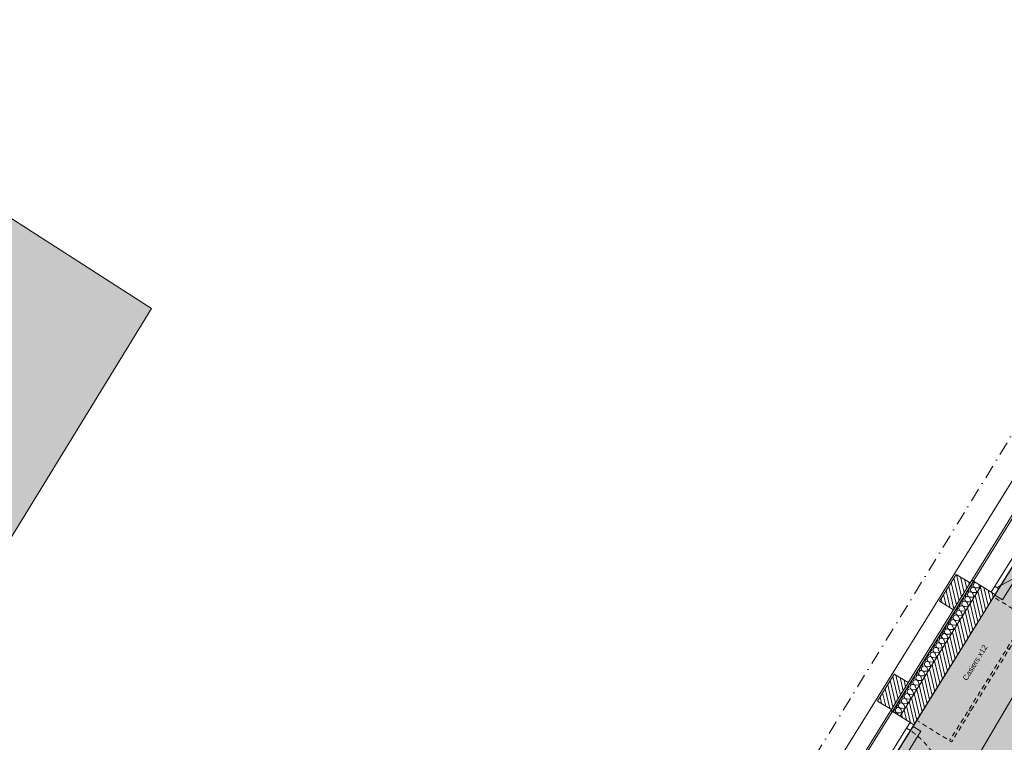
# Model space of a CAD drawing. Header units: millimetres. Extents: x -107151 to 48086, y -42122 to 26068.
# Tile 57 of 57: x -88514 to -77674, y 18114 to 26068. Entities that reach past the tile are written whole.
import ezdxf
from ezdxf.enums import TextEntityAlignment as Align

# ---------------------------------------------------------------- set-up
doc = ezdxf.new("R2010")
doc.units = ezdxf.units.MM
doc.header["$MEASUREMENT"] = 0
for name, pattern in [('! FIN Pointille', [87.5, 50, -37.5]), ('! STR Pointille', [87.5, 50, -37.5]), ('! URB Limite propriété', [300, 150, -75, 0, -75]), ('Tirets petits', [125, 75, -50])]:
    doc.linetypes.add(name, pattern=pattern)
for name, color, linetype in [('01-STR_Dalles.ARCHI', 7, 'Continuous'), ('01-STR_Murs extérieurs.ARCHI', 7, 'Continuous'), ('01-STR_Poutres_Poteaux.ARCHI', 7, 'Continuous'), ('03-SURFACE _ Utile.ARCHI', 7, 'Continuous'), ('04-SOE_Faux Plafond.ARCHI', 7, 'Continuous'), ('04-SOE_Revetement de sol.ARCHI', 7, 'Continuous'), ('05-INF _ ANNOTATIONS.ARCHI', 7, 'Continuous'), ('05-INF _ COTATIONS.ARCHI', 7, 'Continuous'), ('06-REP _ EQUIP MOBI _ hors marché.ARCHI', 7, 'Continuous'), ('06-REP _ EQUIP MOBI _ marché.ARCHI', 7, 'Continuous'), ('07-VRD_Terrain_Batiments.ARCHI', 7, 'Continuous'), ('Fenêtres Archicad', 7, 'Continuous'), ('Marques de Zone Archicad', 7, 'Continuous'), ('Nouveau_07-VRD_Terrain EDL_Parcelle.ARCHI', 7, 'Continuous')]:
    doc.layers.add(name, color=color, linetype=linetype)
doc.styles.add('STYLE_GENERE_1', font='arial.ttf')
doc.styles.add('STYLE_GENERE_2', font='arial.ttf')
doc.dimstyles.new('STYLE_GENERE__1', dxfattribs={"dimtxt": 75, "dimasz": 57, "dimexe": 0.18, "dimexo": 50, "dimgap": 0, "dimtad": 1, "dimlfac": 0.001, "dimzin": 0, "dimdsep": 46, "dimtxsty": 'STYLE_GENERE_1', "dimblk": 'ARROWHEAD_2', "dimblk1": 'ARROWHEAD_2', "dimblk2": 'ARROWHEAD_2', "dimcen": 0.09, "dimclrd": 256, "dimclre": 256, "dimclrt": 256, "dimazin": 0, "dimtfac": 1, "dimtdec": 4, "dimtmove": 0, "dimatfit": 3, "dimfxl": 0, "dimtolj": 1, "dimtzin": 0, "dimarcsym": 0})

# ---------------------------------------------------------------- blocks, each defined once
blk = doc.blocks.new('Dalle_1_1', base_point=(-76490, 21808))
at = {"layer": '01-STR_Dalles.ARCHI', "color": 7, "linetype": 'Continuous', "lineweight": 5, "flags": 128}
blk.add_lwpolyline([(-76490, 21808), (-87292, 4438), (-82006, 1387), (-82427, 537), (-75889, -3287), (-75794, -3342), (-72003, 3053), (-57796, -5182), (-57450, -5385), (-56248, -3333), (-54208, -4528), (-54718, -5398), (-55684, -4831), (-56369, -6019), (-56369, -6019), (-46020, -12002), (-45857, -11724), (-45699, -11817), (-44123, -12740), (-42483, -9943), (-41388, -10574), (-36023, -1555), (-50739, 6941), (-57097, 10612)], close=True, dxfattribs=at)
blk = doc.blocks.new('CPAP__9_1', base_point=(-75219, 17071))
at = {"layer": '03-SURFACE _ Utile.ARCHI', "linetype": 'Continuous', "lineweight": 0, "true_color": 0xffefb9}
blk.add_hatch(color=254, dxfattribs=at).paths.add_polyline_path([(-76490, 21808), (-81424, 13874), (-78239, 12007), (-76600, 14806), (-75362, 14081), (-74212, 16044), (-73116, 15402), (-71176, 18740)])
at = {"layer": 'Marques de Zone Archicad', "color": 7, "lineweight": 5, "char_height": 100, "attachment_point": 1, "rotation": 329.9997, "style": 'STYLE_GENERE_1'}
for s, insert in [('\\A1;{\\pql;\\pt0,50;\\fArial|b0|i0|c0|p0;\\W1.000000;47,03\\fArial|b0|i0|c0|p0;\\W1.000000;\\A1{\\H.66x;\\S^  ;}\\fArial|b0|i0|c0|p0;\\W1.000000; m\\fArial|b0|i0|c0|p0;\\W1.000000;\\A1{\\H.66x;\\S2^  ;}}', (-75530, 17517)), ('\\A1;{\\pql;\\pt0,50;\\fArial|b0|i0|c0|p0;\\W1.000000;2,64\\fArial|b0|i0|c0|p0;\\W1.000000;\\A1{\\H.66x;\\S^  ;}\\fArial|b0|i0|c0|p0;\\W1.000000; m\\fArial|b0|i0|c0|p0;\\W1.000000;\\A1{\\H.66x;\\S^  ;}}', (-75674, 16921))]:
    blk.add_mtext(s, dxfattribs=dict(at, insert=insert))
at = {"layer": 'Marques de Zone Archicad', "color": 7, "lineweight": 5}
for tag, height, style, p in [('ROOM_NAME', 125, 'STYLE_GENERE_2', (-75663, 17866)), ('measuredAreaCode', 100, 'STYLE_GENERE_1', (-75781, 17667)), ('DUMMY_861', 125, 'STYLE_GENERE_2', (-75262, 17662)), ('DUMMY_862', 100, 'STYLE_GENERE_1', (-75880, 17497)), ('DUMMY_864', 100, 'STYLE_GENERE_1', (-75978, 17327)), ('DUMMY_863', 100, 'STYLE_GENERE_1', (-75609, 17341)), ('ceilingHeightCode', 100, 'STYLE_GENERE_1', (-76076, 17157)), ('DUMMY_865', 100, 'STYLE_GENERE_1', (-75641, 17133))]:
    blk.add_attdef(tag, text='', height=height, rotation=329.9997, dxfattribs=dict(at, style=style)).set_placement(p, align=Align.TOP_LEFT)
blk = doc.blocks.new('Dalle_2_1', base_point=(-76644, 22509))
at = {"layer": '01-STR_Poutres_Poteaux.ARCHI', "color": 7, "linetype": 'Continuous', "lineweight": 5, "flags": 128}
blk.add_lwpolyline([(-76644, 22509), (-88005, 4238), (-82702, 1177), (-83122, 329), (-77594, -2910), (-77475, -2707), (-82820, 419), (-82400, 1268), (-87693, 4323), (-76585, 22186), (-35620, -1465), (-41128, -10724), (-38455, -12263), (-40241, -15311), (-41613, -14519), (-41748, -14752), (-40143, -15680), (-38084, -12164), (-40763, -10620), (-35267, -1380)], close=True, dxfattribs=at)
blk = doc.blocks.new('Dalle_9_1', base_point=(-92015, 26068))
at = {"layer": '07-VRD_Terrain_Batiments.ARCHI', "linetype": 'Continuous', "lineweight": 0, "true_color": 0x404040}
blk.add_hatch(color=250, dxfattribs=at).paths.add_polyline_path([(-92015, 26068), (-97145, 17183), (-92285, 14377), (-87064, 22889)])
at = {"layer": '07-VRD_Terrain_Batiments.ARCHI', "color": 7, "linetype": 'Continuous', "lineweight": 5, "flags": 128}
blk.add_lwpolyline([(-92015, 26068), (-87064, 22889), (-92285, 14377), (-97145, 17183)], close=True, dxfattribs=at)
blk = doc.blocks.new('Dalle_15_1', base_point=(-87292, 4438))
at = {"layer": '04-SOE_Faux Plafond.ARCHI', "color": 252, "linetype": 'Tirets petits', "lineweight": 5, "flags": 128}
blk.add_lwpolyline([(-87292, 4438), (-76490, 21808), (-36023, -1555), (-39156, -6822), (-43638, -4196), (-44806, -6189), (-44314, -6477), (-44986, -7625), (-50462, -4416), (-48206, -549), (-53359, 2470), (-55548, -1266), (-59722, 1180), (-57371, 5192), (-65454, 9928), (-66046, 8916), (-66365, 9103), (-66379, 9079), (-70895, 11726), (-70036, 13192), (-72449, 14602), (-72271, 14906), (-74212, 16044), (-75362, 14081), (-76600, 14806), (-79551, 9768), (-78214, 8985), (-77977, 9390), (-70980, 5290), (-70849, 5214), (-70849, 5214), (-69070, 4171), (-67198, 7365), (-63478, 5185), (-63466, 5205), (-60449, 3437), (-62205, 441), (-59959, -875), (-60087, -1093), (-59801, -1260), (-60953, -3225), (-70246, 2162), (-72042, 3203), (-73942, -2), (-75889, -3287), (-77582, -2297), (-82427, 537), (-82006, 1387)], close=True, dxfattribs=at)
blk = doc.blocks.new('Dalle_18_1', base_point=(-87292, 4438))
at = {"layer": '04-SOE_Revetement de sol.ARCHI', "color": 7, "linetype": 'Continuous', "lineweight": 5, "flags": 128}
blk.add_lwpolyline([(-82006, 1387), (-87292, 4438), (-76490, 21808), (-50739, 6941)], dxfattribs=at)
blk = doc.blocks.new('Mur_109_1', base_point=(-78917, 18474))
at = {"layer": '01-STR_Murs extérieurs.ARCHI', "linetype": 'Continuous', "lineweight": 0, "true_color": 0x000000}
h = blk.add_hatch(dxfattribs=at)
h.set_pattern_fill('Hachure_simple_0001', color=18, style=0, pattern_type=2)
h.set_pattern_definition([(103.12592, (0, 0), (36.52025, 8.515946), [])])
h.paths.add_polyline_path([(-78917, 18474), (-78732, 18771), (-78885, 18866), (-79070, 18569)])
at = {"layer": '01-STR_Murs extérieurs.ARCHI', "color": 7, "linetype": 'Continuous', "lineweight": 5, "flags": 128}
for points in [[(-78885, 18866), (-79070, 18569)], [(-78732, 18771), (-78885, 18866)], [(-78917, 18474), (-78732, 18771)], [(-79070, 18569), (-78917, 18474)]]:
    blk.add_lwpolyline(points, dxfattribs=at)
blk = doc.blocks.new('Mur_113_1', base_point=(-78235, 19571))
at = {"layer": '01-STR_Murs extérieurs.ARCHI', "linetype": 'Continuous', "lineweight": 0, "true_color": 0x000000}
h = blk.add_hatch(dxfattribs=at)
h.set_pattern_fill('Hachure_simple_0001', color=18, style=0, pattern_type=2)
h.set_pattern_definition([(103.12592, (0, 0), (36.52025, 8.515946), [])])
h.paths.add_polyline_path([(-78235, 19571), (-78050, 19868), (-78203, 19963), (-78388, 19666)])
at = {"layer": '01-STR_Murs extérieurs.ARCHI', "color": 7, "linetype": 'Continuous', "lineweight": 5, "flags": 128}
for points in [[(-78203, 19963), (-78388, 19666)], [(-78050, 19868), (-78203, 19963)], [(-78235, 19571), (-78050, 19868)], [(-78388, 19666), (-78235, 19571)]]:
    blk.add_lwpolyline(points, dxfattribs=at)
blk = doc.blocks.new('*X446')
at = {"layer": '01-STR_Murs extérieurs.ARCHI', "color": 7, "linetype": 'Continuous', "lineweight": 5}
for p, q in [((-77957, 19853), (-77947, 19825)), ((-78021, 19752), (-78010, 19724)), ((-78014, 19762), (-77985, 19764)), ((-77989, 19802), (-77978, 19775)), ((-77983, 19813), (-77953, 19815)), ((-78084, 19650), (-78073, 19622)), ((-78078, 19660), (-78048, 19662)), ((-78053, 19701), (-78042, 19673)), ((-78046, 19711), (-78016, 19713)), ((-78148, 19548), (-78137, 19520)), ((-78141, 19558), (-78111, 19561)), ((-78116, 19599), (-78105, 19571)), ((-78110, 19609), (-78080, 19611)), ((-78236, 19405), (-78206, 19408)), ((-78211, 19446), (-78200, 19418)), ((-78205, 19456), (-78175, 19459)), ((-78179, 19497), (-78168, 19469)), ((-78173, 19507), (-78143, 19510)), ((-78300, 19303), (-78270, 19306)), ((-78274, 19344), (-78263, 19316)), ((-78268, 19354), (-78238, 19357)), ((-78243, 19395), (-78232, 19367)), ((-78369, 19191), (-78358, 19163)), ((-78363, 19201), (-78333, 19204)), ((-78338, 19242), (-78327, 19214)), ((-78331, 19252), (-78301, 19255)), ((-78306, 19293), (-78295, 19265)), ((-78433, 19089), (-78422, 19061)), ((-78426, 19099), (-78396, 19102)), ((-78401, 19140), (-78390, 19112)), ((-78395, 19150), (-78365, 19153)), ((-78496, 18987), (-78485, 18959)), ((-78490, 18997), (-78460, 19000)), ((-78464, 19038), (-78454, 19010)), ((-78458, 19048), (-78428, 19051)), ((-78559, 18885), (-78549, 18857)), ((-78553, 18896), (-78523, 18898)), ((-78528, 18936), (-78517, 18908)), ((-78521, 18946), (-78492, 18949)), ((-78623, 18783), (-78612, 18755)), ((-78616, 18794), (-78587, 18796)), ((-78591, 18834), (-78580, 18806)), ((-78585, 18845), (-78555, 18847)), ((-78686, 18682), (-78675, 18654)), ((-78680, 18692), (-78650, 18694)), ((-78654, 18732), (-78644, 18705)), ((-78648, 18743), (-78618, 18745)), ((-78775, 18539), (-78745, 18541)), ((-78750, 18580), (-78739, 18552)), ((-78743, 18590), (-78713, 18592)), ((-78718, 18631), (-78707, 18603)), ((-78712, 18641), (-78682, 18643)), ((-78838, 18437), (-78808, 18440)), ((-78813, 18478), (-78802, 18450)), ((-78807, 18488), (-78777, 18491)), ((-78781, 18529), (-78770, 18501)), ((-78845, 18427), (-78839, 18413))]:
    blk.add_line(p, q, dxfattribs=at)
for centre, start, end in [((-78057, 19852), 328.1259, 22.4228), ((-78026, 19903), 273.829, 317.0628), ((-77985, 19843), 94.2143, 274.9958), ((-77985, 19843), 21.256, 22.0375), ((-78121, 19750), 273.829, 328.1259), ((-78121, 19750), 328.1259, 22.4228), ((-78089, 19801), 273.829, 328.1259), ((-78049, 19741), 21.256, 274.9958), ((-78089, 19801), 328.1259, 22.4228), ((-78057, 19852), 273.829, 328.1259), ((-78017, 19792), 21.256, 274.9958), ((-77982, 19734), 74.5704, 94.9958), ((-77950, 19785), 201.256, 221.6814), ((-77950, 19785), 74.5704, 94.9958), ((-77919, 19836), 201.256, 221.6814), ((-78184, 19648), 273.829, 328.1259), ((-78184, 19648), 328.1259, 22.4228), ((-78152, 19699), 273.829, 328.1259), ((-78112, 19639), 21.256, 274.9958), ((-78152, 19699), 328.1259, 22.4228), ((-78080, 19690), 21.256, 274.9958), ((-78045, 19633), 201.256, 221.6814), ((-78045, 19633), 74.5704, 94.9958), ((-78014, 19684), 201.256, 221.6814), ((-78014, 19684), 74.5704, 94.9958), ((-77982, 19734), 201.256, 221.6814), ((-78247, 19546), 273.829, 328.1259), ((-78207, 19486), 21.256, 274.9958), ((-78247, 19546), 328.1259, 22.4228), ((-78216, 19597), 273.829, 328.1259), ((-78176, 19537), 21.256, 274.9958), ((-78216, 19597), 328.1259, 22.4228), ((-78144, 19588), 21.256, 274.9958), ((-78109, 19531), 201.256, 221.6814), ((-78109, 19531), 74.5704, 94.9958), ((-78077, 19582), 201.256, 221.6814), ((-78077, 19582), 74.5704, 94.9958), ((-78342, 19393), 328.1259, 22.4228), ((-78311, 19444), 273.829, 328.1259), ((-78271, 19384), 21.256, 274.9958), ((-78311, 19444), 328.1259, 22.4228), ((-78279, 19495), 273.829, 328.1259), ((-78239, 19435), 21.256, 274.9958), ((-78279, 19495), 328.1259, 22.4228), ((-78204, 19378), 74.5704, 94.9958), ((-78172, 19429), 201.256, 221.6814), ((-78172, 19429), 74.5704, 94.9958), ((-78140, 19480), 201.256, 221.6814), ((-78140, 19480), 74.5704, 94.9958), ((-78406, 19291), 328.1259, 22.4228), ((-78374, 19342), 273.829, 328.1259), ((-78334, 19282), 21.256, 274.9958), ((-78374, 19342), 328.1259, 22.4228), ((-78342, 19393), 273.829, 328.1259), ((-78302, 19333), 21.256, 274.9958), ((-78267, 19276), 74.5704, 94.9958), ((-78235, 19327), 201.256, 221.6814), ((-78235, 19327), 74.5704, 94.9958), ((-78204, 19378), 201.256, 221.6814), ((-78469, 19190), 328.1259, 22.4228), ((-78438, 19241), 273.829, 328.1259), ((-78397, 19180), 21.256, 274.9958), ((-78438, 19241), 328.1259, 22.4228), ((-78406, 19291), 273.829, 328.1259), ((-78366, 19231), 21.256, 274.9958), ((-78331, 19174), 74.5704, 94.9958), ((-78299, 19225), 201.256, 221.6814), ((-78299, 19225), 74.5704, 94.9958), ((-78267, 19276), 201.256, 221.6814), ((-78533, 19088), 328.1259, 22.4228), ((-78501, 19139), 273.829, 328.1259), ((-78461, 19078), 21.256, 274.9958), ((-78501, 19139), 328.1259, 22.4228), ((-78469, 19190), 273.829, 328.1259), ((-78429, 19129), 21.256, 274.9958), ((-78394, 19072), 74.5704, 94.9958), ((-78362, 19123), 201.256, 221.6814), ((-78362, 19123), 74.5704, 94.9958), ((-78331, 19174), 201.256, 221.6814), ((-78596, 18986), 273.829, 328.1259), ((-78596, 18986), 328.1259, 22.4228), ((-78564, 19037), 273.829, 328.1259), ((-78524, 18976), 21.256, 274.9958), ((-78564, 19037), 328.1259, 22.4228), ((-78533, 19088), 273.829, 328.1259), ((-78492, 19027), 21.256, 274.9958), ((-78457, 18970), 74.5704, 94.9958), ((-78426, 19021), 201.256, 221.6814), ((-78426, 19021), 74.5704, 94.9958), ((-78394, 19072), 201.256, 221.6814), ((-78659, 18884), 273.829, 328.1259), ((-78659, 18884), 328.1259, 22.4228), ((-78628, 18935), 273.829, 328.1259), ((-78587, 18874), 21.256, 274.9958), ((-78628, 18935), 328.1259, 22.4228), ((-78556, 18925), 21.256, 274.9958), ((-78521, 18868), 74.5704, 94.9958), ((-78489, 18919), 201.256, 221.6814), ((-78489, 18919), 74.5704, 94.9958), ((-78457, 18970), 201.256, 221.6814), ((-78723, 18782), 273.829, 328.1259), ((-78723, 18782), 328.1259, 22.4228), ((-78691, 18833), 273.829, 328.1259), ((-78651, 18773), 21.256, 274.9958), ((-78691, 18833), 328.1259, 22.4228), ((-78619, 18824), 21.256, 274.9958), ((-78584, 18766), 201.256, 221.6815), ((-78584, 18766), 74.5704, 94.9958), ((-78552, 18817), 201.256, 221.6814), ((-78552, 18817), 74.5704, 94.9958), ((-78521, 18868), 201.256, 221.6814), ((-78786, 18680), 273.8291, 328.1259), ((-78746, 18620), 21.256, 274.9958), ((-78786, 18680), 328.1259, 22.4228), ((-78754, 18731), 273.8291, 328.1259), ((-78714, 18671), 21.256, 274.9958), ((-78754, 18731), 328.1259, 22.4228), ((-78682, 18722), 21.256, 274.9958), ((-78647, 18664), 201.256, 221.6815), ((-78647, 18664), 74.5704, 94.9958), ((-78616, 18715), 201.256, 221.6815), ((-78616, 18715), 74.5704, 94.9958), ((-78881, 18527), 328.1259, 22.4228), ((-78849, 18578), 273.8291, 328.1259), ((-78809, 18518), 21.256, 274.9958), ((-78849, 18578), 328.1259, 22.4228), ((-78818, 18629), 273.8291, 328.1259), ((-78777, 18569), 21.256, 274.9958), ((-78818, 18629), 328.1259, 22.4228), ((-78742, 18512), 74.5704, 94.9958), ((-78711, 18563), 201.256, 221.6815), ((-78711, 18563), 74.5704, 94.9958), ((-78679, 18614), 201.256, 221.6815), ((-78679, 18614), 74.5704, 94.9958), ((-78913, 18476), 298.3296, 328.1259), ((-78913, 18476), 328.1259, 22.4228), ((-78873, 18416), 21.256, 117.9219), ((-78881, 18527), 273.8291, 328.1259), ((-78841, 18467), 21.256, 274.9958), ((-78806, 18410), 74.5704, 94.9958), ((-78774, 18461), 201.256, 221.6815), ((-78774, 18461), 74.5704, 94.9958), ((-78742, 18512), 201.256, 221.6815)]:
    blk.add_arc(centre, 30, start, end, dxfattribs=at)
blk = doc.blocks.new('Fenêtre 27_2')
at = {"layer": 'Fenêtres Archicad', "color": 8, "linetype": 'Continuous', "lineweight": 5}
blk.add_line((425, -25), (-311, 400), dxfattribs=at)
at = {"layer": 'Fenêtres Archicad', "color": 7, "linetype": 'Continuous', "lineweight": 5}
for p, q in [((-500, 0), (500, 0)), ((-500, 0), (-425, 0)), ((-500, 0), (-500, -50)), ((-500, 0), (-500, -50)), ((-425, 0), (-425, -50)), ((-425, 0), (425, 0)), ((425, -50), (425, 0)), ((425, 0), (500, 0)), ((500, 0), (500, -50)), ((500, 0), (500, -50)), ((-425, -50), (-500, -50)), ((-500, -50), (-500, -180)), ((425, -50), (-425, -50)), ((500, -50), (425, -50)), ((500, -50), (500, -180)), ((-500, -180), (-500, -280)), ((500, -180), (500, -280)), ((-500, -280), (-500, -300)), ((-500, -300), (500, -300)), ((500, -280), (500, -300))]:
    blk.add_line(p, q, dxfattribs=at)
at = {"layer": 'Fenêtres Archicad', "color": 8, "linetype": '! FIN Pointille', "lineweight": 5}
blk.add_arc((425, -25), 850, 150, 180, dxfattribs=at)
blk = doc.blocks.new('Mur_127_1', base_point=(-76490, 21808))
at = {"layer": '01-STR_Murs extérieurs.ARCHI', "linetype": 'Continuous', "lineweight": 0, "true_color": 0x000000}
h = blk.add_hatch(dxfattribs=at)
h.set_pattern_fill('Hachure_simple_0001', color=18, style=0, pattern_type=2)
h.set_pattern_definition([(283.12592, (0, 0), (36.52025, 8.515946), [])])
h.paths.add_polyline_path([(-77929, 19836), (-78821, 18402), (-78668, 18306), (-77776, 19741)])
at = {"layer": '01-STR_Murs extérieurs.ARCHI', "color": 7, "linetype": 'Continuous', "lineweight": 5}
for p, q in [((-78014, 19889), (-78906, 18454)), ((-78014, 19889), (-78031, 19899)), ((-77929, 19836), (-78014, 19889)), ((-77929, 19836), (-78821, 18402)), ((-77818, 19767), (-77929, 19836)), ((-77776, 19741), (-77818, 19767)), ((-78906, 18454), (-78923, 18465)), ((-78821, 18402), (-78906, 18454)), ((-78710, 18333), (-78821, 18402)), ((-78668, 18306), (-78710, 18333))]:
    blk.add_line(p, q, dxfattribs=at)
at = {"layer": '01-STR_Murs extérieurs.ARCHI', "color": 7, "linetype": 'Continuous', "lineweight": 5, "flags": 128}
for points in [[(-78031, 19899), (-78923, 18465)], [(-78668, 18306), (-77776, 19741)]]:
    blk.add_lwpolyline(points, dxfattribs=at)
at = {"layer": '01-STR_Murs extérieurs.ARCHI', "color": 7, "lineweight": 5}
blk.add_blockref('*X446', (0, 0), dxfattribs=at)
at = {"layer": 'Fenêtres Archicad', "color": 7, "linetype": 'Continuous', "lineweight": 5, "zscale": 1000, "rotation": 238.1259194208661}
for p in [(-77512, 20166), (-78932, 17882)]:
    blk.add_blockref('Fenêtre 27_2', p, dxfattribs=at)
blk = doc.blocks.new('Casiers 27[98]_1', base_point=(-77410, 19477))
at = {"layer": '06-REP _ EQUIP MOBI _ hors marché.ARCHI', "color": 252, "linetype": '! STR Pointille', "lineweight": 5}
for p, q in [((-77431, 19490), (-78276, 18132)), ((-77410, 19477), (-77431, 19490)), ((-77621, 19137), (-77643, 19151)), ((-77833, 18798), (-77854, 18811)), ((-78044, 18458), (-78065, 18471))]:
    blk.add_line(p, q, dxfattribs=at)
at = {"layer": '06-REP _ EQUIP MOBI _ hors marché.ARCHI', "color": 252, "linetype": '! STR Pointille', "lineweight": 5, "flags": 128}
blk.add_lwpolyline([(-77410, 19477), (-78255, 18118), (-78637, 18356), (-77792, 19715)], close=True, dxfattribs=at)
blk = doc.blocks.new('Stores vénitiens 27[130]_1', base_point=(-78594, 18236))
at = {"layer": '06-REP _ EQUIP MOBI _ marché.ARCHI', "color": 8, "linetype": 'Continuous', "lineweight": 5}
for p, q in [((-79207, 17440), (-78679, 18289)), ((-78594, 18236), (-79122, 17387)), ((-78679, 18289), (-78594, 18236)), ((-79122, 17387), (-79207, 17440))]:
    blk.add_line(p, q, dxfattribs=at)
blk = doc.blocks.new('Stores vénitiens 27[131]_1', base_point=(-77167, 20532))
at = {"layer": '06-REP _ EQUIP MOBI _ marché.ARCHI', "color": 8, "linetype": 'Continuous', "lineweight": 5}
for p, q in [((-77779, 19735), (-77251, 20585)), ((-77167, 20532), (-77694, 19683)), ((-77251, 20585), (-77167, 20532)), ((-77694, 19683), (-77779, 19735))]:
    blk.add_line(p, q, dxfattribs=at)
blk = doc.blocks.new('*D823')
at = {"layer": '05-INF _ COTATIONS.ARCHI', "color": 251, "linetype": 'Continuous', "lineweight": 5, "true_color": 0x666666}
for p, q in [((-80632, 13410), (-75910, 21468)), ((-75862, 21440), (-75959, 21497)), ((-75889, 21431), (-75932, 21506)), ((-75910, 21468), (-75892, 21500)), ((-80654, 13447), (-80611, 13372)), ((-80584, 13381), (-80681, 13438))]:
    blk.add_line(p, q, dxfattribs=at)
at = {"layer": '05-INF _ COTATIONS.ARCHI', "color": 251, "lineweight": 5, "true_color": 0x666666, "insert": (-78335, 17360), "char_height": 75, "attachment_point": 7, "rotation": 59.632, "style": 'STYLE_GENERE_1'}
blk.add_mtext('\\A1;{\\pql;\\fArial|b0|i0|c0|p0;\\W1.000000;9,34}', dxfattribs=at)
blk = doc.blocks.new('ARROWHEAD_2')
at = {"color": 0, "linetype": 'Continuous', "lineweight": 0}
for p, q in [((0, 0), (-1, 0)), ((-0.38, -0.66), (0.38, 0.66))]:
    blk.add_line(p, q, dxfattribs=at)

msp = doc.modelspace()

# ---------------------------------------------------------------- linework, layer by layer
at = {"layer": '03-SURFACE _ Utile.ARCHI', "color": 254, "linetype": 'Continuous', "lineweight": 0, "true_color": 0xffefb9, "flags": 128}
msp.add_lwpolyline([(-76490.431, 21808.373), (-81424.364, 13873.679), (-78239.287, 12007.397), (-76599.507, 14805.917), (-75362.191, 14080.917), (-74211.848, 16044.142), (-73116.47, 15402.31), (-71175.831, 18740.001)], close=True, dxfattribs=at)
at = {"layer": 'Nouveau_07-VRD_Terrain EDL_Parcelle.ARCHI', "color": 1, "linetype": '! URB Limite propriété', "lineweight": 15, "flags": 128}
msp.add_lwpolyline([(-77016.379, 22434.535), (-80376.932, 16951.425), (-81220.579, 14671.5), (-87656.289, 4325.036)], dxfattribs=at)

# ---------------------------------------------------------------- block references
at = {"layer": '01-STR_Dalles.ARCHI', "color": 7, "linetype": 'Continuous', "lineweight": 5}
msp.add_blockref('Dalle_1_1', (-76490.431, 21808.373), dxfattribs=at)
at = {"layer": '01-STR_Murs extérieurs.ARCHI', "color": 7, "lineweight": 5}
for name, p in [('Mur_127_1', (-76490.431, 21808.373)), ('Mur_113_1', (-78234.824, 19571.183)), ('Mur_109_1', (-78917.031, 18474.067))]:
    msp.add_blockref(name, p, dxfattribs=at)
at = {"layer": '01-STR_Poutres_Poteaux.ARCHI', "color": 7, "linetype": 'Continuous', "lineweight": 5}
msp.add_blockref('Dalle_2_1', (-76643.671, 22508.836), dxfattribs=at)
at = {"layer": '03-SURFACE _ Utile.ARCHI', "color": 7, "linetype": 'Continuous', "lineweight": 5}
msp.add_blockref('CPAP__9_1', (-75219.142, 17070.686), dxfattribs=at).add_auto_attribs({'ROOM_NAME': 'CPAP', 'measuredAreaCode': 'SU : ', 'ceilingHeightCode': 'HSFP : ', 'DUMMY_862': 'Sol : ', 'DUMMY_863': 'Moquette - type 3', 'DUMMY_864': 'Plaf. : ', 'DUMMY_865': 'Dalles démontables'})
at = {"layer": '04-SOE_Faux Plafond.ARCHI', "color": 252, "linetype": 'Tirets petits', "lineweight": 5}
msp.add_blockref('Dalle_15_1', (-87291.697, 4437.903), dxfattribs=at)
at = {"layer": '04-SOE_Revetement de sol.ARCHI', "color": 7, "linetype": 'Continuous', "lineweight": 5}
msp.add_blockref('Dalle_18_1', (-87291.697, 4437.903), dxfattribs=at)
at = {"layer": '06-REP _ EQUIP MOBI _ hors marché.ARCHI', "color": 252, "linetype": '! STR Pointille', "lineweight": 5}
msp.add_blockref('Casiers 27[98]_1', (-77410.105, 19477.179), dxfattribs=at)
at = {"layer": '06-REP _ EQUIP MOBI _ marché.ARCHI', "color": 8, "linetype": 'Continuous', "lineweight": 5}
for name, p in [('Stores vénitiens 27[131]_1', (-77166.543, 20531.97)), ('Stores vénitiens 27[130]_1', (-78594.014, 18236.328))]:
    msp.add_blockref(name, p, dxfattribs=at)
at = {"layer": '07-VRD_Terrain_Batiments.ARCHI', "color": 7, "linetype": 'Continuous', "lineweight": 5}
msp.add_blockref('Dalle_9_1', (-92014.96, 26068.179), dxfattribs=at)

# ---------------------------------------------------------------- texts
at = {"layer": '05-INF _ ANNOTATIONS.ARCHI', "color": 7, "linetype": 'Continuous', "lineweight": 5, "insert": (-77880.519, 19180.137), "char_height": 60, "attachment_point": 6, "rotation": 58.4940089, "style": 'STYLE_GENERE_1'}
msp.add_mtext('\\A1;{\\pqr;\\fArial|b0|i0|c0|p0;\\W1.000000;Casiers x\\fArial|b0|i0|c0|p0;\\W1.000000;12}', dxfattribs=at)

# ---------------------------------------------------------------- dimensions: what is measured, and where the dimension line sits
at = {"layer": '05-INF _ COTATIONS.ARCHI', "color": 251, "linetype": 'Continuous', "lineweight": 5, "true_color": 0x666666}
dim = msp.add_linear_dim(base=(-75910.347, 21468.475), p1=(-79831.826, 12940.538), p2=(-76490.431, 21808.373), angle=59.6320205, dimstyle='STYLE_GENERE__1', dxfattribs=at)
dim.commit()
dim.dimension.update_dxf_attribs({"geometry": '*D823', "text_midpoint": (-78318.185, 17463.003), "dimtype": 160, "text_rotation": 59.6320205})

doc.saveas('drawing.dxf')
